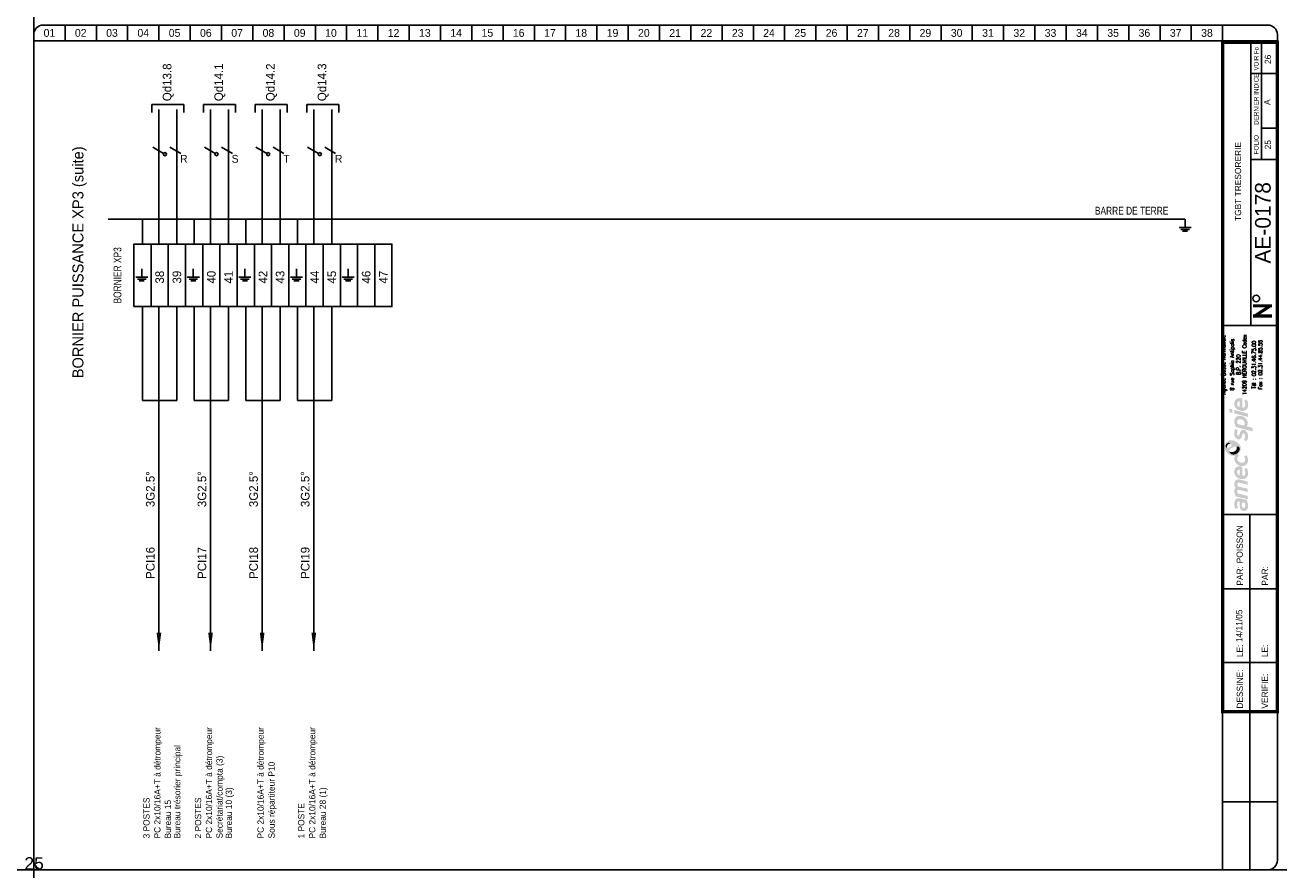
# Model space of a CAD drawing. Header units: millimetres. Extents: x 0 to 4898, y -1200 to 270.
# Tile 20 of 34: x 2497 to 2898, y -800 to -530. Entities that reach past the tile are written whole.
import ezdxf
from ezdxf.enums import TextEntityAlignment as Align

# ---------------------------------------------------------------- set-up
doc = ezdxf.new("R2010")
doc.units = ezdxf.units.MM
doc.header["$LTSCALE"] = 25
doc.linetypes.add('CONTINU', pattern=[0])
doc.layers.get('0').update_dxf_attribs({"linetype": 'CONTINUOUS'})
doc.layers.get('Defpoints').update_dxf_attribs({"linetype": 'CONTINUOUS'})
for name, color, linetype in [('TEXTE', 92, 'CONTINU'), ('TRAIFIN', 1, 'CONTINU'), ('TRAIGROS', 40, 'CONTINU'), ('TRAIMOY', 150, 'CONTINU')]:
    doc.layers.add(name, color=color, linetype=linetype)
doc.styles.add('ROMANC', font='romanc')
doc.styles.add('ROMANS8', font='ROMANS8.shx')
doc.styles.add('T1', font='arial.ttf')
doc.styles.add('TXT', font='txt', dxfattribs={"width": 0.8})

# ---------------------------------------------------------------- blocks, each defined once
blk = doc.blocks.new('FDP-DIV-CHU')
at = {"layer": 'TEXTE', "color": 7, "const_width": 1}
for points in [[(395.75, 180.25), (389.75, 180.25)], [(390.25, 177), (395.25, 180.25)], [(395.75, 177), (389.75, 177)]]:
    blk.add_lwpolyline(points, dxfattribs=at)
at = {"layer": 'TEXTE', "color": 7}
blk.add_circle((390.76, 182.59), 1.08, dxfattribs=at)
at = {"layer": 'TRAIFIN', "color": 7}
for p, q in [((10, 270), (10, 265)), ((20, 270), (20, 265)), ((30, 270), (30, 265)), ((40, 270), (40, 265)), ((50, 270), (50, 265)), ((60, 270), (60, 265)), ((70, 270), (70, 265)), ((80, 270), (80, 265)), ((90, 270), (90, 265)), ((100, 270), (100, 265)), ((110, 270), (110, 265)), ((120, 270), (120, 265)), ((130, 270), (130, 265)), ((140, 270), (140, 265)), ((150, 270), (150, 265)), ((160, 270), (160, 265)), ((170, 270), (170, 265)), ((180, 270), (180, 265)), ((190, 270), (190, 265)), ((200, 270), (200, 265)), ((210, 270), (210, 265)), ((220, 270), (220, 265)), ((230, 270), (230, 265)), ((240, 270), (240, 265)), ((250, 270), (250, 265)), ((260, 270), (260, 265)), ((270, 270), (270, 265)), ((280, 270), (280, 265)), ((290, 270), (290, 265)), ((300, 270), (300, 265)), ((310, 270), (310, 265)), ((320, 270), (320, 265)), ((330, 270), (330, 265)), ((340, 270), (340, 265)), ((350, 270), (350, 265)), ((360, 270), (360, 265)), ((370, 270), (370, 265)), ((380, 270), (380, 265)), ((392.41, 227.04), (392.41, 264.5)), ((392.41, 237.09), (396.96, 237.09))]:
    blk.add_line(p, q, dxfattribs=at)
at = {"layer": 'TRAIGROS', "color": 7}
for p, q in [((3, 270), (394.5, 270)), ((0, 267), (0, 265)), ((397.5, 265), (0, 265)), ((397.5, 265), (0, 265)), ((0, 265), (0, 3)), ((397.5, 267), (397.5, 265)), ((397.5, 3), (397.5, 265)), ((389, 174), (389, 264.5)), ((389, 254.5), (397, 254.5)), ((389, 227.01), (397, 227.01)), ((380, 174), (397.5, 174)), ((380, 113.52), (397.51, 113.52)), ((380, -0.03), (380, 50.52)), ((3, 0), (394.5, 0))]:
    blk.add_line(p, q, dxfattribs=at)
at = {"layer": 'TRAIGROS', "color": 7, "const_width": 1}
blk.add_lwpolyline([(380, 264.5), (380, 50.52), (397.5, 50.52), (397.5, 264.5), (380, 264.5)], dxfattribs=at)
at = {"layer": 'TRAIGROS', "color": 7}
for centre, start, end in [((3, 267), 90, 180), ((394.5, 267), 0, 90), ((3, 3), 180, 270), ((394.5, 3), 270, 0)]:
    blk.add_arc(centre, 3, start, end, dxfattribs=at)
at = {"layer": 'TRAIMOY', "color": 7}
for p, q in [((388.75, -0.01), (388.75, 113.52)), ((380, 89.82), (397.51, 89.82)), ((380, 66.27), (397.51, 66.27)), ((380, 21.75), (397.51, 21.75))]:
    blk.add_line(p, q, dxfattribs=at)
at = {"layer": 'TEXTE', "color": 7}
for s, p in [('01', (5, 267.5)), ('02', (15, 267.5)), ('03', (25, 267.5)), ('04', (35, 267.5)), ('05', (45, 267.5)), ('06', (55, 267.5)), ('07', (65, 267.5)), ('08', (75, 267.5)), ('09', (85, 267.5)), ('10', (95, 267.5)), ('11', (105, 267.5)), ('12', (115, 267.5)), ('13', (125, 267.5)), ('14', (135, 267.5)), ('15', (145, 267.5)), ('16', (155, 267.5)), ('17', (165, 267.5)), ('18', (175, 267.5)), ('19', (185, 267.5)), ('20', (195, 267.5)), ('21', (205, 267.5)), ('22', (215, 267.5)), ('23', (225, 267.5)), ('24', (235, 267.5)), ('25', (245, 267.5)), ('26', (255, 267.5)), ('27', (265, 267.5)), ('28', (275, 267.5)), ('29', (285, 267.5)), ('30', (295, 267.5)), ('31', (305, 267.5)), ('32', (315, 267.5)), ('33', (325, 267.5)), ('34', (335, 267.5)), ('35', (345, 267.5)), ('36', (355, 267.5)), ('37', (365, 267.5)), ('38', (375, 267.5))]:
    blk.add_text(s, height=2.5, dxfattribs=at).set_placement(p, align=Align.MIDDLE)
at = {"layer": 'TEXTE', "color": 7, "width": 0.75}
blk.add_text('VOIR Fo', height=1.5, rotation=90, dxfattribs=at).set_placement((391.5, 255.5), (391.5, 263), align=Align.FIT)
at = {"layer": 'TEXTE', "color": 7, "style": 'TXT', "width": 0.8}
blk.add_text('DERNIER INDICE', height=1.5, rotation=90, dxfattribs=at).set_placement((391.5, 238.12))
at = {"layer": 'TEXTE', "color": 7}
blk.add_text('FOLIO', height=1.5, rotation=90, dxfattribs=at).set_placement((391.5, 231.76), align=Align.CENTER)
for s, p in [('PAR:', (386.51, 90.82)), ('PAR:', (394.51, 90.82)), ('LE:', (386.51, 67.95)), ('LE:', (394.51, 67.95)), ('DESSINE:', (386.51, 51.52)), ('VERIFIE:', (394.51, 51.52))]:
    blk.add_text(s, height=2, rotation=90, dxfattribs=at).set_placement(p)
at = {"layer": 'TEXTE', "style": 'ROMANC'}
for tag, height, p in [('FOLIO_SUIVANT', 2, (395.9, 259.04)), ('INDICE', 2, (395.79, 245.35)), ('FOLIO', 2, (395.79, 231.76)), ('NUMERO', 5, (395.79, 206.79))]:
    blk.add_attdef(tag, text='', height=height, rotation=90, dxfattribs=at).set_placement(p, align=Align.CENTER)
blk.add_attdef('INTITULE_DU_PLAN', text='', height=2, rotation=90, dxfattribs=at).set_placement((385, 220), align=Align.MIDDLE)
for tag, p in [('DESSINATEUR', (386.53, 97.95)), ('DATE', (386.51, 72.76))]:
    blk.add_attdef(tag, p, '', height=2, rotation=90, dxfattribs=at)
blk = doc.blocks.new('LOGO')
h = blk.add_hatch(color=187)
h.paths.add_polyline_path([(0.27, -25.15), (-0.26, -25.03), (-0.61, -25.01), (-0.96, -25.01), (-1.3, -25.15), (-1.56, -25.39), (-1.76, -25.66), (-1.92, -26.06), (-2.01, -26.61), (-2, -27.13), (-1.95, -27.54), (-1.82, -27.98), (-1.59, -28.49), (-0.78, -28.03), (-0.88, -27.84), (-0.99, -27.58), (-1.06, -27.27), (-1.09, -26.94), (-1.07, -26.65), (-1.03, -26.36), (-0.9, -26.15), (-0.74, -26.05), (-0.59, -26.04), (-0.23, -26.1), (-0.26, -26.47), (-0.29, -26.77), (-0.31, -27.1), (-0.31, -27.41), (-0.26, -27.77), (-0.19, -28.1), (-0.05, -28.44), (0.2, -28.78), (0.48, -28.98), (0.87, -29.11), (1.22, -29.1), (1.58, -29.04), (1.84, -28.87), (2.14, -28.53), (2.3, -28.16), (2.37, -27.71), (2.36, -27.1), (2.28, -26.51), (2.08, -25.89), (1.89, -25.54), (0.84, -25.3)])
h.paths.add_polyline_path([(0.54, -26.31), (1.32, -26.47), (1.41, -26.69), (1.48, -27.01), (1.49, -27.42), (1.48, -27.74), (1.4, -27.9), (1.29, -28.03), (1.14, -28.09), (0.96, -28.1), (0.81, -28.07), (0.69, -27.97), (0.6, -27.85), (0.54, -27.71), (0.5, -27.54), (0.49, -27.3), (0.49, -27.06), (0.5, -26.59)], flags=16)
h.paths.add_polyline_path([(-0.88, -23.47), (-0.97, -23.29), (-1.06, -23.08), (-1.08, -22.86), (-1.05, -22.63), (-0.97, -22.45), (-0.79, -22.36), (-0.5, -22.33), (2.29, -23.01), (2.29, -21.94), (-0.8, -21.24), (-0.96, -21.08), (-1.06, -20.77), (-1.1, -20.45), (-1, -20.2), (-0.87, -20.11), (-0.7, -20.03), (-0.48, -20.05), (2.29, -20.7), (2.29, -19.65), (-0.36, -19.01), (-0.65, -19), (-1.01, -19.01), (-1.3, -19.12), (-1.55, -19.28), (-1.77, -19.54), (-1.9, -19.8), (-1.98, -20), (-2.02, -20.38), (-2.01, -20.76), (-1.91, -21.13), (-1.79, -21.45), (-1.64, -21.71), (-1.75, -21.83), (-1.89, -22.08), (-1.98, -22.36), (-2.01, -22.66), (-2.01, -23), (-1.95, -23.36), (-1.85, -23.71), (-1.69, -24.08), (-1.5, -24.43), (2.29, -25.32), (2.29, -24.26)])
h.paths.add_polyline_path([(-0.19, -14.81), (-0.51, -14.81), (-0.91, -14.88), (-1.19, -15), (-1.42, -15.16), (-1.64, -15.38), (-1.83, -15.67), (-1.95, -15.97), (-2, -16.26), (-2.02, -16.52), (-2.01, -16.84), (-1.96, -17.15), (-1.84, -17.46), (-1.65, -17.81), (-1.41, -18.09), (-1.14, -18.33), (-0.89, -18.51), (-0.59, -18.68), (-0.17, -18.82), (0.24, -18.89), (0.59, -18.91), (0.98, -18.88), (1.37, -18.75), (1.77, -18.51), (2.17, -18.06), (2.33, -17.58), (2.38, -17.11), (2.38, -16.56), (2.33, -16.15), (2.2, -15.79), (2.03, -15.5), (1.82, -15.25), (1.14, -15.68), (1.3, -15.94), (1.42, -16.3), (1.49, -16.68), (1.49, -16.99), (1.43, -17.33), (1.23, -17.63), (0.99, -17.81), (0.79, -17.86), (0.6, -17.84), (0.6, -14.97), (0.23, -14.85)])
h.paths.add_polyline_path([(-0.26, -17.69), (-0.43, -17.64), (-0.58, -17.55), (-0.76, -17.39), (-0.9, -17.24), (-1.01, -17.02), (-1.06, -16.86), (-1.08, -16.63), (-1.06, -16.36), (-0.96, -16.16), (-0.83, -15.98), (-0.62, -15.87), (-0.44, -15.83), (-0.26, -15.83)], flags=16)
h.paths.add_polyline_path([(-0.09, -13.56), (-0.44, -13.4), (-0.74, -13.16), (-0.95, -12.9), (-1.04, -12.61), (-1.08, -12.36), (-1.02, -12.05), (-0.89, -11.83), (-0.73, -11.69), (-0.61, -11.61), (-0.5, -11.55), (-0.88, -10.89), (-1.08, -11.04), (-1.32, -11.18), (-1.51, -11.28), (-1.78, -11.38), (-1.87, -11.55), (-1.97, -11.89), (-2.01, -12.3), (-1.98, -12.76), (-1.82, -13.35), (-1.54, -13.76), (-1.25, -14.08), (-0.85, -14.34), (-0.48, -14.51), (-0.05, -14.65), (0.44, -14.71), (0.94, -14.69), (1.47, -14.5), (1.83, -14.25), (2.09, -13.94), (2.26, -13.6), (2.36, -13.21), (2.39, -12.82), (2.37, -12.43), (2.27, -11.98), (2.07, -11.58), (1.82, -11.23), (1.12, -11.67), (1.29, -11.95), (1.43, -12.27), (1.45, -12.61), (1.43, -12.96), (1.23, -13.36), (0.95, -13.57), (0.61, -13.63), (0.31, -13.63)])
h.paths.add_polyline_path([(1.25, -3.19), (0.94, -3.13), (0.59, -3.14), (0.32, -3.25), (0.1, -3.49), (-0.12, -3.81), (-0.25, -4.17), (-0.38, -4.62), (-0.46, -4.92), (-0.59, -5.03), (-0.74, -5.08), (-0.86, -5.03), (-0.96, -4.94), (-1.06, -4.74), (-1.12, -4.53), (-1.11, -4.23), (-1.07, -3.86), (-1.01, -3.51), (-0.93, -3.23), (-1.72, -2.85), (-1.84, -3.12), (-1.93, -3.4), (-1.97, -3.68), (-2, -3.98), (-2.02, -4.32), (-2, -4.65), (-1.94, -5.01), (-1.8, -5.31), (-1.64, -5.58), (-1.4, -5.84), (-1.11, -6.04), (-0.85, -6.17), (-0.56, -6.2), (-0.24, -6.15), (0.01, -5.99), (0.18, -5.81), (0.32, -5.51), (0.41, -5.18), (0.51, -4.86), (0.57, -4.63), (0.67, -4.45), (0.78, -4.33), (0.97, -4.29), (1.15, -4.35), (1.3, -4.55), (1.41, -4.85), (1.44, -5.24), (1.41, -5.62), (1.33, -5.91), (1.23, -6.15), (1.09, -6.39), (1.78, -6.81), (1.86, -6.74), (1.97, -6.61), (2.14, -6.32), (2.27, -6), (2.36, -5.62), (2.37, -5.24), (2.35, -4.86), (2.3, -4.52), (2.19, -4.21), (2.03, -3.92), (1.85, -3.65), (1.57, -3.35)])
h.paths.add_polyline_path([(1.14, 0.91), (0.82, 1.08), (0.5, 1.2), (0.1, 1.27), (-0.26, 1.3), (-0.73, 1.29), (-1.12, 1.19), (-1.38, 1.04), (-1.61, 0.8), (-1.77, 0.55), (-1.89, 0.33), (-1.98, 0.01), (-2.01, -0.32), (-1.99, -0.65), (-1.95, -1.02), (-1.88, -1.34), (-1.76, -1.63), (-1.63, -1.96), (-1.52, -2.24), (3.84, -3.66), (3.84, -2.51), (1.96, -2.01), (2.11, -1.85), (2.24, -1.56), (2.27, -1.32), (2.29, -1.04), (2.27, -0.75), (2.21, -0.44), (2.07, -0.1), (1.9, 0.2), (1.71, 0.44), (1.43, 0.71)])
h.paths.add_polyline_path([(0.98, -1.77), (-0.92, -1.28), (-0.98, -1.1), (-1.05, -0.84), (-1.07, -0.56), (-1.04, -0.29), (-0.94, -0.06), (-0.77, 0.11), (-0.53, 0.2), (-0.24, 0.22), (0.04, 0.2), (0.35, 0.13), (0.58, 0.05), (0.81, -0.07), (1.02, -0.24), (1.19, -0.46), (1.27, -0.68), (1.28, -0.93), (1.28, -1.16), (1.24, -1.43), (1.15, -1.61)], flags=16)
h.paths.add_polyline_path([(-1.97, 3.22), (-1.97, 2.11), (2.35, 0.95), (2.35, 2.06)])
h.paths.add_polyline_path([(-3.55, 3.65), (-3.55, 2.48), (-2.65, 2.25), (-2.65, 3.43)])
h.paths.add_polyline_path([(-0.19, 6.99), (-0.51, 6.99), (-0.91, 6.92), (-1.19, 6.81), (-1.42, 6.64), (-1.64, 6.43), (-1.83, 6.14), (-1.95, 5.83), (-2, 5.54), (-2.02, 5.28), (-2.01, 4.96), (-1.96, 4.66), (-1.84, 4.34), (-1.65, 4), (-1.41, 3.71), (-1.14, 3.48), (-0.89, 3.29), (-0.59, 3.12), (-0.17, 2.98), (0.24, 2.92), (0.59, 2.89), (0.98, 2.93), (1.37, 3.06), (1.77, 3.29), (2.17, 3.75), (2.33, 4.22), (2.38, 4.7), (2.38, 5.24), (2.33, 5.65), (2.2, 6.02), (2.03, 6.3), (1.82, 6.56), (1.14, 6.13), (1.3, 5.87), (1.42, 5.5), (1.49, 5.12), (1.49, 4.82), (1.43, 4.47), (1.23, 4.17), (0.99, 4), (0.79, 3.94), (0.6, 3.96), (0.6, 6.83), (0.23, 6.96)])
h.paths.add_polyline_path([(-0.26, 4.11), (-0.43, 4.16), (-0.58, 4.26), (-0.76, 4.42), (-0.9, 4.56), (-1.01, 4.78), (-1.06, 4.95), (-1.08, 5.17), (-1.06, 5.44), (-0.96, 5.64), (-0.83, 5.82), (-0.62, 5.93), (-0.44, 5.97), (-0.26, 5.97)], flags=16)
h = blk.add_hatch(color=135)
h.paths.add_polyline_path([(-2.62, -6.48), (-2.99, -6.44), (-3.33, -6.46), (-3.66, -6.54), (-3.9, -6.66), (-4.19, -6.88), (-4.48, -7.12), (-4.72, -7.4), (-4.9, -7.71), (-5.08, -8.08), (-5.15, -8.51), (-5.14, -8.84), (-5.03, -9.22), (-4.88, -9.56), (-4.68, -9.88), (-4.46, -10.22), (-4.19, -10.51), (-3.87, -10.81), (-3.57, -11.02), (-3.23, -11.21), (-2.91, -11.36), (-2.54, -11.44), (-2.16, -11.45), (-1.78, -11.38), (-1.51, -11.28), (-1.32, -11.18), (-1.08, -11.04), (-0.88, -10.89), (-0.73, -10.77), (-0.54, -10.54), (-0.29, -10.22), (-0.06, -9.77), (0.06, -9.2), (0.05, -8.64), (-0.11, -8.22), (-0.36, -7.85), (-0.69, -7.52), (-1.07, -7.21), (-1.43, -6.95), (-1.9, -6.73), (-2.27, -6.57)])
h.paths.add_polyline_path([(-2.94, -7.94), (-2.93, -8.06), (-2.93, -8.18), (-2.98, -8.34), (-3.08, -8.43), (-3.22, -8.54), (-3.43, -8.66), (-3.65, -8.75), (-3.89, -8.84), (-4.16, -8.87), (-4.34, -8.85), (-4.5, -8.82), (-4.67, -8.73), (-4.76, -8.58), (-4.8, -8.43), (-4.79, -8.24), (-4.75, -8.06), (-4.69, -7.92), (-4.59, -7.78), (-4.48, -7.64), (-4.34, -7.51), (-4.19, -7.41), (-4, -7.31), (-3.79, -7.28), (-3.58, -7.31), (-3.42, -7.38), (-3.25, -7.49), (-3.12, -7.62), (-3.02, -7.79)], flags=16)
h.paths.add_polyline_path([(-1.84, -8.57), (-1.32, -8.49), (-1.12, -8.49), (-0.87, -8.49), (-0.65, -8.57), (-0.45, -8.72), (-0.32, -8.9), (-0.26, -9.1), (-0.28, -9.35), (-0.35, -9.63), (-0.51, -9.97), (-0.73, -10.32), (-1.02, -10.58), (-1.39, -10.82), (-1.78, -10.98), (-2.23, -11.04), (-2.55, -11.01), (-2.82, -10.95), (-3.16, -10.77), (-3.4, -10.52), (-3.53, -10.28), (-3.6, -10.02), (-3.6, -9.73), (-3.5, -9.48), (-3.31, -9.23), (-3, -9.04), (-2.68, -8.88), (-2.26, -8.71)], flags=16)
h = blk.add_hatch(color=253)
h.paths.add_polyline_path([(-4, -7.31), (-4.19, -7.41), (-4.34, -7.51), (-4.48, -7.64), (-4.59, -7.78), (-4.69, -7.92), (-4.75, -8.06), (-4.79, -8.24), (-4.8, -8.43), (-4.76, -8.58), (-4.67, -8.73), (-4.5, -8.82), (-4.34, -8.85), (-4.36, -8.64), (-4.33, -8.43), (-4.27, -8.21), (-4.19, -8.05), (-4.09, -7.91), (-3.95, -7.79), (-3.82, -7.69), (-3.65, -7.62), (-3.47, -7.58), (-3.28, -7.58), (-3.12, -7.62), (-3.25, -7.49), (-3.42, -7.38), (-3.58, -7.31), (-3.79, -7.28)])
h.paths.add_polyline_path([(-0.87, -8.49), (-1.12, -8.49), (-1.32, -8.49), (-1.27, -8.65), (-1.22, -8.89), (-1.24, -9.17), (-1.31, -9.4), (-1.45, -9.63), (-1.67, -9.84), (-1.91, -10), (-2.2, -10.15), (-2.48, -10.22), (-2.71, -10.25), (-2.97, -10.24), (-3.22, -10.21), (-3.44, -10.12), (-3.6, -10.02), (-3.53, -10.28), (-3.4, -10.52), (-3.16, -10.77), (-2.82, -10.95), (-2.55, -11.01), (-2.23, -11.04), (-1.78, -10.98), (-1.39, -10.82), (-1.02, -10.58), (-0.73, -10.32), (-0.51, -9.97), (-0.35, -9.63), (-0.28, -9.35), (-0.26, -9.1), (-0.32, -8.9), (-0.45, -8.72), (-0.65, -8.57)])
at = {"color": 7, "style": 'ROMANS8', "width": 0.8}
for s, height, p in [('Agence Basse Normandie', 1.2384, (-4.85, 17.68)), ('8 rue Sophia Antipolis', 1.2384, (-2.12, 17.68)), ('14209 HEROUVILLE Cedex', 1.2384, (1.84, 17.68)), ('B.P. 220', 1.238, (-0.08, 17.68)), ('Tél : 02.31.46.75.00', 1.2384, (4.88, 17.68)), ('Fax : 02.31.44.85.55', 1.2384, (6.91, 17.68))]:
    blk.add_text(s, height=height, rotation=90, dxfattribs=at).set_placement(p, align=Align.CENTER)
blk = doc.blocks.new('U82')
at = {"layer": 'TRAIFIN'}
blk.add_line((0, -5), (0, 0), dxfattribs=at)
at = {"layer": 'TRAIMOY'}
for p, q in [((-3.5, -5), (3.5, -5)), ((-2.5, -6), (2.5, -6)), ((-1.5, -7), (1.5, -7))]:
    blk.add_line(p, q, dxfattribs=at)
blk = doc.blocks.new('x66')
at = {"linetype": 'Continuous'}
blk.add_lwpolyline([(-1.73, 2.5), (1.73, 0.5)], dxfattribs=at)
blk.add_circle((2.17, 0.25), 0.5, dxfattribs=at)
blk = doc.blocks.new('x59')
at = {"linetype": 'Continuous'}
blk.add_lwpolyline([(-1.73, 1), (1.73, -1)], dxfattribs=at)

msp = doc.modelspace()

# ---------------------------------------------------------------- linework, layer by layer
for p, q in [((2537.75, -555.42), (2548, -555.42)), ((2537.75, -557.96), (2537.75, -555.42)), ((2548, -555.42), (2548, -557.96)), ((2554.25, -555.42), (2564.5, -555.42)), ((2554.25, -557.96), (2554.25, -555.42)), ((2564.5, -555.42), (2564.5, -557.96)), ((2570.75, -555.42), (2581, -555.42)), ((2570.75, -557.96), (2570.75, -555.42)), ((2581, -555.42), (2581, -557.96)), ((2587.25, -555.42), (2597.5, -555.42)), ((2587.25, -557.96), (2587.25, -555.42)), ((2597.5, -555.42), (2597.5, -557.96))]:
    msp.add_line(p, q)
for points in [[(2540, -730, 0, 1.5, 0), (2540, -724.21, 1.5, 1.5, 0)], [(2556.5, -730, 0, 1.5, 0), (2556.5, -724.21, 1.5, 1.5, 0)], [(2573, -730, 0, 1.5, 0), (2573, -724.21, 1.5, 1.5, 0)], [(2589.5, -730, 0, 1.5, 0), (2589.5, -724.21, 1.5, 1.5, 0)]]:
    msp.add_lwpolyline(points, format="xyseb")
at = {"layer": 'Defpoints', "ltscale": 0.25}
for p, direction in [((2500, 0), (0, -1)), ((0, -800), (1, 0))]:
    msp.add_xline(p, direction, dxfattribs=at)
at = {"layer": 'TRAIFIN'}
for p, q in [((2540, -600), (2540, -557)), ((2545.75, -600), (2545.75, -557)), ((2556.5, -600), (2556.5, -557)), ((2562.25, -600), (2562.25, -557)), ((2573, -600), (2573, -557)), ((2578.75, -600), (2578.75, -557)), ((2589.5, -600), (2589.5, -557)), ((2595.25, -600), (2595.25, -557)), ((2534.75, -620), (2534.75, -650)), ((2540, -620), (2540, -650)), ((2545.75, -620), (2545.75, -650)), ((2551.25, -620), (2551.25, -650)), ((2556.5, -620), (2556.5, -650)), ((2562.25, -620), (2562.25, -650)), ((2567.75, -620), (2567.75, -650)), ((2573, -620), (2573, -650)), ((2578.75, -620), (2578.75, -650)), ((2584.25, -620), (2584.25, -650)), ((2589.5, -620), (2589.5, -650)), ((2595.25, -620), (2595.25, -650))]:
    msp.add_line(p, q, dxfattribs=at)
at = {"layer": 'TRAIMOY'}
for p, q in [((2523.83, -592), (2867.94, -592)), ((2534.75, -600), (2534.75, -592)), ((2551.25, -600), (2551.25, -592)), ((2567.75, -600), (2567.75, -592)), ((2584.25, -600), (2584.25, -592)), ((2534.75, -650), (2545.75, -650)), ((2540, -730), (2540, -650)), ((2551.25, -650), (2562.25, -650)), ((2556.5, -730), (2556.5, -650)), ((2567.75, -650), (2578.75, -650)), ((2573, -730), (2573, -650)), ((2584.25, -650), (2595.25, -650)), ((2589.5, -730), (2589.5, -650))]:
    msp.add_line(p, q, dxfattribs=at)
for points in [[(2532, -620), (2532, -600), (2537.5, -600), (2537.5, -620)], [(2537.5, -620), (2537.5, -600), (2543, -600), (2543, -620)], [(2543, -620), (2543, -600), (2548.5, -600), (2548.5, -620)], [(2548.5, -620), (2548.5, -600), (2554, -600), (2554, -620)], [(2554, -620), (2554, -600), (2559.5, -600), (2559.5, -620)], [(2559.5, -620), (2559.5, -600), (2565, -600), (2565, -620)], [(2565, -620), (2565, -600), (2570.5, -600), (2570.5, -620)], [(2570.5, -620), (2570.5, -600), (2576, -600), (2576, -620)], [(2576, -620), (2576, -600), (2581.5, -600), (2581.5, -620)], [(2581.5, -620), (2581.5, -600), (2587, -600), (2587, -620)], [(2587, -620), (2587, -600), (2592.5, -600), (2592.5, -620)], [(2592.5, -620), (2592.5, -600), (2598, -600), (2598, -620)], [(2598, -620), (2598, -600), (2603.5, -600), (2603.5, -620)], [(2603.5, -620), (2603.5, -600), (2609, -600), (2609, -620)], [(2609, -620), (2609, -600), (2614.5, -600), (2614.5, -620)]]:
    msp.add_lwpolyline(points, close=True, dxfattribs=at)

# ---------------------------------------------------------------- block references
msp.add_blockref('LOGO', (2885.75, -656.24))
at = {"layer": 'TEXTE'}
ref = msp.add_blockref('FDP-DIV-CHU', (2500, -800), dxfattribs=at)
ref.add_attrib('DATE', '14/11/05', (2886.31, -727.24), dxfattribs={"height": 2, "rotation": 90})
ref.add_attrib('DESSINATEUR', 'POISSON', (2886.46, -702.05), dxfattribs={"height": 2, "rotation": 90})
ref.add_attrib('NUMERO', 'AE-0178', dxfattribs={"color": 4, "height": 5, "rotation": 90}).set_placement((2895.36, -593.21), align=Align.CENTER)
ref.add_attrib('INTITULE_DU_PLAN', 'TGBT TRESORERIE', dxfattribs={"height": 2, "rotation": 90}).set_placement((2884.92, -580), align=Align.MIDDLE)
ref.add_attrib('FOLIO', '25', dxfattribs={"height": 2, "rotation": 90}).set_placement((2895.49, -568.24), align=Align.CENTER)
ref.add_attrib('FOLIO_SUIVANT', '26', dxfattribs={"height": 2, "rotation": 90}).set_placement((2895.46, -540.96), align=Align.CENTER)
ref.add_attrib('INDICE', 'A', dxfattribs={"height": 2, "rotation": 90}).set_placement((2895.21, -554.65), align=Align.CENTER)
at = {"layer": 'TEXTE', "xscale": 0.549999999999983, "yscale": 0.549999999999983, "zscale": 0.549999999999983}
for p in [(2868, -592), (2534.5, -607.87), (2551, -607.87), (2567.5, -607.87), (2584, -607.87), (2600.5, -607.87)]:
    msp.add_blockref('U82', p, dxfattribs=at)
at = {"layer": 'TRAIFIN'}
for name, p in [('x66', (2539.75, -571.5)), ('x59', (2545.25, -570)), ('x66', (2556.25, -571.5)), ('x59', (2561.75, -570)), ('x66', (2572.75, -571.5)), ('x59', (2578.25, -570)), ('x66', (2589.25, -571.5)), ('x59', (2594.75, -570))]:
    msp.add_blockref(name, p, dxfattribs=at)

# ---------------------------------------------------------------- texts
at = {"layer": 'Defpoints', "ltscale": 0.25, "insert": (2497, -795.98), "char_height": 4, "attachment_point": 1, "style": 'T1'}
msp.add_mtext_dynamic_manual_height_columns('25', width=90.3923, gutter_width=20, heights=[0], dxfattribs=at)
at = {"layer": 'TEXTE'}
for s, height, p in [('Qd13.8', 2.75, (2543.99, -554.33)), ('Qd14.1', 2.75, (2560.49, -554.33)), ('Qd14.2', 2.75, (2576.99, -554.33)), ('Qd14.3', 2.75, (2593.49, -554.33)), ('BORNIER PUISSANCE XP3 (suite)', 3.5, (2515.87, -642.91)), ('38', 2.75, (2541.62, -612.62)), ('39', 2.75, (2547.12, -612.62)), ('40', 2.75, (2558.12, -612.62)), ('41', 2.75, (2563.62, -612.62)), ('42', 2.75, (2574.62, -612.62)), ('43', 2.75, (2580.12, -612.62)), ('44', 2.75, (2591.12, -612.62)), ('45', 2.75, (2596.62, -612.62)), ('46', 2.75, (2607.62, -612.62)), ('47', 2.75, (2613.12, -612.62)), ('3G2.5°', 2.75, (2538.62, -684.09)), ('3G2.5°', 2.75, (2555.12, -684.09)), ('3G2.5°', 2.75, (2571.62, -684.09)), ('3G2.5°', 2.75, (2588.12, -684.09)), ('PCI16', 2.75, (2538.62, -707.03)), ('PCI17', 2.75, (2555.12, -707.03)), ('PCI18', 2.75, (2571.62, -707.03)), ('PCI19', 2.75, (2588.12, -707.03))]:
    msp.add_text(s, height=height, rotation=90, dxfattribs=at).set_placement(p)
for s, p in [('R', (2546.75, -574)), ('S', (2563.25, -574)), ('T', (2579.75, -574)), ('R', (2596.25, -574))]:
    msp.add_text(s, height=2.5, dxfattribs=at).set_placement(p)
at = {"layer": 'TEXTE', "width": 0.8}
msp.add_text('BARRE DE TERRE', height=2.5, dxfattribs=at).set_placement((2839.18, -590.59))
msp.add_text('BORNIER XP3', height=2.5, rotation=90, dxfattribs=at).set_placement((2528, -619))
at = {"layer": 'TEXTE', "ltscale": 0.9}
for s, p in [('PC 2x10/16A+T à détrompeur', (2540.5, -790)), ('PC 2x10/16A+T à détrompeur', (2557, -790)), ('PC 2x10/16A+T à détrompeur', (2573.5, -790)), ('PC 2x10/16A+T à détrompeur', (2590, -790)), ('Bureau trésorier principal', (2546.86, -790)), ('Secrétariat/compta (3)', (2560.36, -790)), ('Sous répartiteur P10', (2577, -790)), ('Bureau 10 (3)', (2563.36, -790)), ('Bureau 28 (1)', (2593.36, -790)), ('Bureau 15', (2543.86, -790)), ('3 POSTES', (2537, -790)), ('2 POSTES', (2553.5, -790)), ('1 POSTE', (2586.5, -790))]:
    msp.add_text(s, height=2, rotation=90, dxfattribs=at).set_placement(p)

doc.saveas('drawing.dxf')
